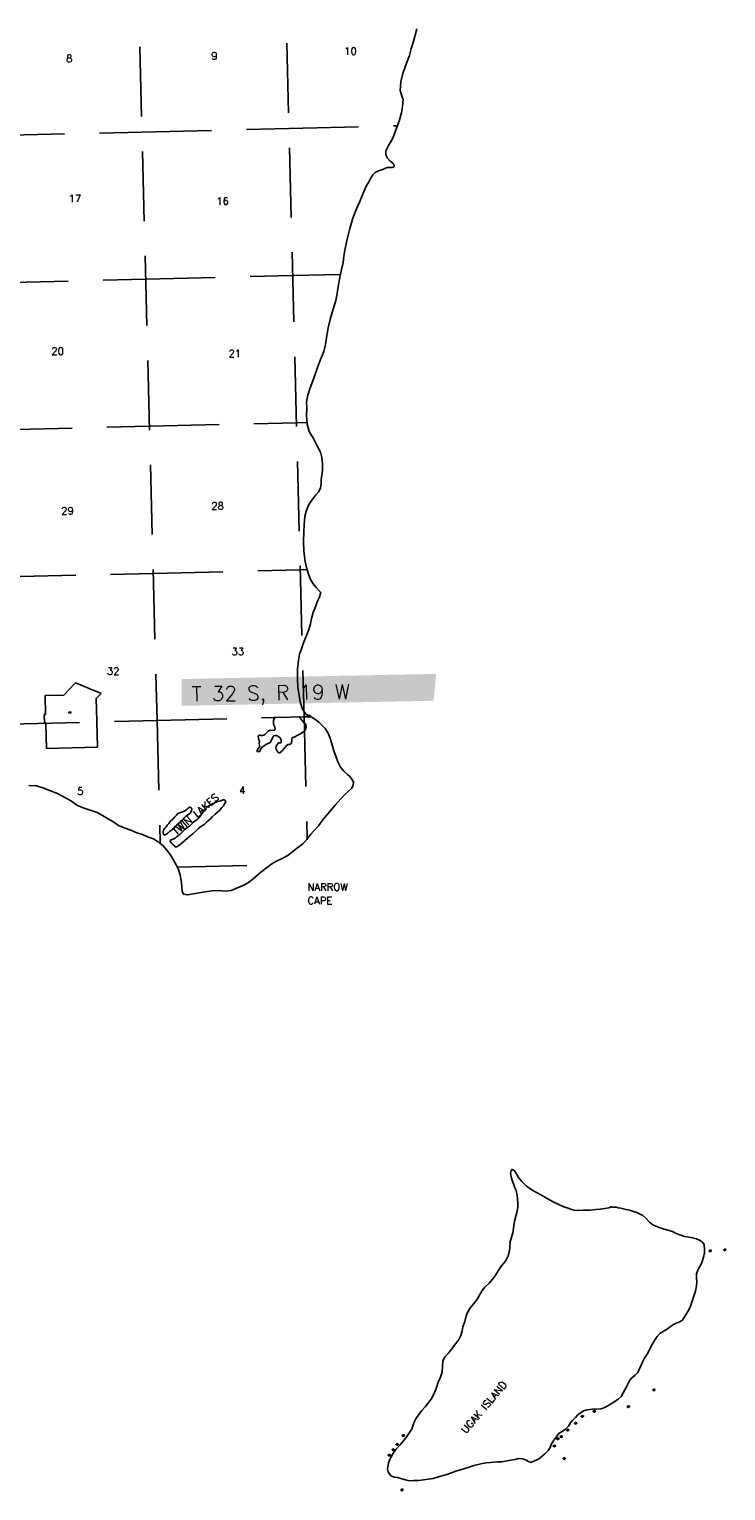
# Model space of a CAD drawing. Header units: feet. Extents: x 18803 to 104580, y -6601 to 116448.
# Tile 16 of 95: x 58278 to 83269, y -6601 to 45816. Entities that reach past the tile are written whole.
import ezdxf

# ---------------------------------------------------------------- set-up
doc = ezdxf.new("R2010")
doc.units = ezdxf.units.FT
doc.header["$LTSCALE"] = 100
doc.header["$MEASUREMENT"] = 0
doc.linetypes.add('DASHED', pattern=[0.75, 0.5, -0.25])
for name, color, linetype in [('ELRGOV-SECTION', 253, 'DASHED'), ('ELRP', 252, 'Continuous'), ('ET-SEC NUMBS', 253, 'Continuous'), ('ET-TWNSHIP-RANGE', 3, 'Continuous'), ('ETRP', 3, 'Continuous'), ('ITTW', 253, 'Continuous'), ('SL-VICINITY MAP', 2, 'Continuous')]:
    doc.layers.add(name, color=color, linetype=linetype)
doc.styles.add('L100', font='simplex.shx', dxfattribs={"height": 10})
doc.styles.add('L2640', font='simplex.shx', dxfattribs={"height": 264})
doc.styles.add('L5280', font='simplex.shx', dxfattribs={"height": 528})

msp = doc.modelspace()

# ---------------------------------------------------------------- linework, layer by layer
at = {"layer": 'ELRGOV-SECTION', "ltscale": 50}
for p, q in [((62050, 52682), (62864, 21024)), ((67326, 52811), (68138, 21153)), ((62864, 21024), (62976, 16619)), ((68138, 21153), (68250, 16777))]:
    msp.add_line(p, q, dxfattribs=at)
for points in [[(51891, 41882), (57045, 42003), (62321, 42129), (67597, 42258), (71490, 42354)], [(52014, 36605), (57180, 36727), (62456, 36853), (67732, 36982), (69444, 37024)], [(52137, 31329), (57316, 31450), (62592, 31576), (67868, 31705), (68249, 31715)], [(52260, 26052), (57451, 26174), (62727, 26300), (68003, 26429), (68249, 26435)], [(52370, 20776), (57586, 20898), (62864, 21024), (68138, 21153), (68399, 21159)], [(63592, 15762), (66927, 15844)]]:
    msp.add_lwpolyline(points, dxfattribs=at)
at = {"layer": 'ELRP'}
for p, q in [((59514, 21937), (59899, 22340)), ((59899, 22340), (59934, 22378)), ((59934, 22378), (59975, 22361)), ((59975, 22361), (60433, 22167)), ((60433, 22167), (60465, 22153)), ((60465, 22153), (60513, 22134)), ((60513, 22134), (60817, 22011)), ((58851, 21921), (59514, 21937)), ((58867, 21241), (58851, 21921)), ((60813, 21948), (60684, 21812)), ((60684, 21812), (60704, 21005)), ((60858, 21995), (60813, 21948)), ((60817, 22011), (60858, 21995)), ((58817, 21240), (58867, 21241)), ((58825, 20940), (58817, 21240)), ((60704, 21005), (60726, 20065)), ((58875, 20941), (58825, 20940)), ((58897, 20022), (58875, 20941)), ((60726, 20065), (58897, 20022))]:
    msp.add_line(p, q, dxfattribs=at)
at = {"layer": 'ET-TWNSHIP-RANGE', "color": 155}
msp.add_solid([(63748, 21550), (63748, 22512), (72785, 21733), (72876, 22696)], dxfattribs=at)
at = {"layer": 'SL-VICINITY MAP'}
for points in [[(58269, 18696), (58544, 18684), (58763, 18605), (59047, 18504), (59293, 18409), (59584, 18246), (59794, 18137), (59989, 17983), (60213, 17891), (60470, 17806), (60721, 17724), (60904, 17619), (61109, 17497), (61308, 17378), (61487, 17256), (61679, 17177), (61920, 17095), (62134, 17000), (62343, 16934), (62525, 16858), (62739, 16786), (62949, 16641), (63085, 16531), (63212, 16369), (63333, 16214), (63444, 16038), (63545, 15849), (63635, 15683), (63688, 15477), (63726, 15281), (63753, 15074), (63764, 14901), (63809, 14796), (63953, 14769), (64237, 14819), (64516, 14869), (64832, 14916), (65070, 14930), (65303, 14903), (65520, 14926), (66005, 15130), (66187, 15244), (66399, 15412), (66590, 15582), (66838, 15779), (66988, 15889), (67150, 15974), (67358, 16078), (67562, 16186), (67732, 16330), (67903, 16460), (68089, 16604), (68237, 16761), (68385, 16950), (68478, 17053), (68657, 17246), (68809, 17461), (68988, 17677), (69136, 17847), (69254, 17989), (69346, 18092), (69469, 18232), (69592, 18362), (69726, 18479), (69850, 18598), (69904, 18704), (69907, 18796), (69862, 18907), (69779, 19021), (69692, 19092), (69578, 19198), (69451, 19351), (69356, 19543), (69287, 19706), (69207, 19938), (69140, 20193), (69112, 20274), (69071, 20392), (69007, 20571), (68902, 20734), (68793, 20850), (68673, 20960), (68559, 21050), (68462, 21111), (68381, 21173), (68352, 21191), (68306, 21221), (68290, 21207), (68220, 21242), (68082, 21434), (67995, 21689), (67911, 22219), (67902, 22501), (67902, 22865), (67940, 23184), (67976, 23398), (68059, 23629), (68127, 23843), (68226, 24068), (68309, 24289), (68372, 24496), (68403, 24677), (68471, 24901), (68544, 25099), (68613, 25277), (68683, 25426), (68735, 25614), (68686, 25669), (68572, 25789), (68467, 25925), (68355, 26110), (68297, 26274), (68227, 26509), (68179, 26721), (68135, 27095), (68120, 27449), (68125, 27780), (68144, 28043), (68172, 28342), (68215, 28517), (68303, 28748), (68419, 28927), (68567, 29116), (68659, 29225), (68734, 29361), (68751, 29509), (68757, 29673), (68774, 29827), (68795, 30008), (68804, 30241), (68781, 30451), (68723, 30647), (68598, 30901), (68475, 31139), (68325, 31389), (68253, 31657), (68228, 31988), (68236, 32212), (68229, 32451), (68275, 32695), (68363, 32952), (68490, 33305), (68621, 33690), (68734, 33974), (68853, 34258), (68909, 34508), (68952, 34827), (69002, 35107), (69082, 35453), (69178, 35782), (69274, 36092), (69331, 36339), (69369, 36664), (69433, 36977), (69485, 37201), (69541, 37451), (69571, 37681), (69616, 37951), (69690, 38283), (69779, 38672), (69890, 39041), (70018, 39377), (70142, 39635), (70255, 39942), (70369, 40183), (70450, 40322), (70520, 40464), (70606, 40597), (70693, 40673), (70808, 40741), (70887, 40762), (70986, 40802), (71059, 40836), (71132, 40857), (71228, 40858), (71307, 40856), (71354, 40873), (71369, 40923), (71356, 40978), (71323, 41017), (71231, 41088), (71128, 41192), (71077, 41306), (71067, 41450), (71170, 41642), (71223, 41741), (71323, 41910), (71416, 42167), (71495, 42365), (71554, 42517), (71640, 42820), (71662, 42955), (71670, 43066), (71683, 43139), (71686, 43214), (71695, 43277), (71689, 43296), (71676, 43340), (71591, 43623), (71596, 43761), (71606, 43935), (71680, 44225), (71811, 44598), (71917, 44871), (71985, 45109), (72070, 45379), (72180, 45833)], [(67092, 21161), (67063, 21099), (67044, 21020), (67046, 20893), (67073, 20819), (67100, 20729), (67080, 20676), (66997, 20665), (66925, 20674), (66852, 20636), (66801, 20593), (66735, 20518), (66699, 20496), (66653, 20485), (66595, 20489), (66559, 20494), (66528, 20494), (66492, 20451), (66504, 20382), (66536, 20277), (66533, 20192), (66550, 20097), (66509, 20028), (66479, 19996), (66449, 19927), (66464, 19911), (66547, 19912), (66593, 20003), (66648, 20083), (66690, 20105), (66772, 20159), (66849, 20202), (66926, 20240), (66992, 20363), (67017, 20421), (67052, 20475), (67109, 20486), (67145, 20481), (67198, 20466), (67240, 20425), (67266, 20409), (67297, 20383), (67319, 20336), (67319, 20304), (67315, 20251), (67300, 20224), (67248, 20229), (67222, 20218), (67161, 20143), (67136, 20106), (67132, 20042), (67137, 20000), (67164, 19947), (67196, 19895), (67202, 19879), (67248, 19869), (67285, 19870), (67310, 19902), (67361, 19950), (67397, 19998), (67448, 20052), (67484, 20095), (67509, 20127), (67566, 20159), (67607, 20165), (67643, 20171), (67674, 20198), (67694, 20241), (67698, 20294), (67697, 20347), (67717, 20405), (67795, 20443), (67805, 20443), (67893, 20482), (67985, 20531), (68006, 20547), (68057, 20579), (68114, 20617), (68144, 20639), (68180, 20681), (68195, 20703), (68200, 20729), (68209, 20788), (68209, 20830), (68192, 20909), (68134, 20956), (68050, 21045), (67986, 21128), (67953, 21181)], [(82700, 2025), (82676, 2011), (82676, 1998), (82688, 1985), (82698, 1979), (82718, 1976), (82735, 1979), (82748, 1990), (82750, 1999), (82752, 2022), (82738, 2029), (82717, 2032), (82700, 2025)], [(83218, 2062), (83194, 2045), (83194, 2032), (83205, 2019), (83216, 2016), (83236, 2010), (83252, 2017), (83265, 2027), (83268, 2036), (83269, 2059), (83255, 2066), (83234, 2069), (83218, 2062)], [(80674, -2959), (80650, -2976), (80650, -2989), (80662, -3002), (80673, -3005), (80692, -3011), (80709, -3005), (80721, -2995), (80725, -2985), (80726, -2962), (80712, -2955), (80690, -2952), (80674, -2959)], [(79761, -3563), (79737, -3580), (79737, -3593), (79749, -3606), (79759, -3609), (79779, -3615), (79795, -3608), (79808, -3598), (79812, -3589), (79813, -3566), (79798, -3559), (79777, -3556), (79761, -3563)], [(77869, -4158), (77844, -4172), (77844, -4188), (77856, -4198), (77867, -4204), (77886, -4207), (77903, -4204), (77916, -4194), (77919, -4184), (77920, -4161), (77906, -4154), (77885, -4151), (77869, -4158)], [(78110, -3912), (78086, -3929), (78086, -3942), (78098, -3955), (78108, -3958), (78128, -3964), (78144, -3957), (78157, -3947), (78160, -3937), (78162, -3914), (78147, -3908), (78126, -3905), (78110, -3912)], [(78538, -3732), (78514, -3745), (78514, -3758), (78526, -3771), (78537, -3778), (78556, -3781), (78573, -3777), (78586, -3767), (78589, -3754), (78590, -3731), (78576, -3728), (78554, -3725), (78538, -3732)], [(71685, -4599), (71661, -4616), (71661, -4629), (71673, -4639), (71683, -4645), (71703, -4648), (71720, -4645), (71732, -4634), (71736, -4625), (71737, -4602), (71723, -4595), (71701, -4592), (71685, -4599)], [(77229, -4715), (77205, -4732), (77205, -4745), (77217, -4758), (77227, -4761), (77247, -4768), (77264, -4761), (77276, -4751), (77279, -4741), (77281, -4718), (77266, -4715), (77245, -4709), (77229, -4715)], [(77348, -4638), (77324, -4655), (77324, -4668), (77336, -4681), (77346, -4684), (77366, -4690), (77383, -4684), (77396, -4674), (77399, -4664), (77400, -4641), (77386, -4634), (77365, -4631), (77348, -4638)], [(77585, -4405), (77561, -4419), (77561, -4432), (77572, -4445), (77583, -4451), (77603, -4454), (77619, -4451), (77632, -4440), (77635, -4427), (77637, -4408), (77623, -4401), (77601, -4398), (77585, -4405)], [(71319, -5106), (71295, -5123), (71295, -5136), (71307, -5149), (71318, -5152), (71337, -5159), (71353, -5152), (71367, -5142), (71370, -5132), (71371, -5109), (71357, -5106), (71335, -5100), (71319, -5106)], [(71467, -4917), (71443, -4934), (71443, -4947), (71455, -4960), (71465, -4963), (71485, -4969), (71501, -4963), (71514, -4953), (71518, -4943), (71519, -4920), (71505, -4913), (71483, -4910), (71467, -4917)], [(77105, -4973), (77081, -4990), (77080, -5003), (77092, -5016), (77103, -5019), (77122, -5025), (77139, -5019), (77152, -5009), (77155, -4999), (77156, -4976), (77142, -4973), (77121, -4966), (77105, -4973)], [(71177, -5309), (71153, -5322), (71153, -5335), (71165, -5348), (71175, -5351), (71195, -5358), (71211, -5354), (71224, -5344), (71227, -5331), (71229, -5308), (71215, -5305), (71193, -5302), (71177, -5309)], [(77457, -5424), (77433, -5441), (77432, -5454), (77444, -5467), (77455, -5470), (77474, -5476), (77491, -5470), (77504, -5460), (77507, -5450), (77508, -5427), (77494, -5424), (77473, -5417), (77457, -5424)], [(71638, -6549), (71614, -6566), (71613, -6579), (71625, -6592), (71636, -6595), (71655, -6601), (71672, -6594), (71685, -6584), (71688, -6574), (71689, -6551), (71675, -6548), (71654, -6542), (71638, -6549)]]:
    msp.add_lwpolyline(points, dxfattribs=at)
for points in [[(64047, 17929), (63985, 17875), (63944, 17848), (63883, 17795), (63816, 17757), (63743, 17734), (63676, 17718), (63615, 17685), (63563, 17631), (63497, 17567), (63446, 17497), (63416, 17470), (63339, 17401), (63283, 17326), (63232, 17267), (63196, 17213), (63140, 17160), (63120, 17128), (63095, 17090), (63080, 17042), (63080, 17032), (63081, 16979), (63102, 16932), (63113, 16921), (63129, 16911), (63149, 16922), (63201, 16949), (63247, 16981), (63308, 17040), (63380, 17089), (63416, 17127), (63467, 17164), (63513, 17223), (63559, 17261), (63610, 17314), (63666, 17358), (63697, 17395), (63774, 17465), (63815, 17503), (63855, 17551), (63901, 17594), (63942, 17621), (64019, 17675), (64050, 17696), (64086, 17745), (64106, 17787), (64116, 17830), (64115, 17840), (64094, 17888)], [(63324, 16707), (63382, 16629), (63424, 16592), (63456, 16561), (63477, 16540), (63514, 16498), (63524, 16493), (63566, 16494), (63602, 16510), (63653, 16548), (63684, 16570), (63776, 16645), (63858, 16720), (63945, 16790), (64037, 16876), (64160, 16973), (64262, 17065), (64354, 17151), (64436, 17226), (64549, 17296), (64621, 17371), (64708, 17436), (64795, 17511), (64846, 17565), (64953, 17662), (65030, 17742), (65102, 17796), (65194, 17903), (65244, 17967), (65285, 18037), (65330, 18106), (65314, 18154), (65283, 18174), (65241, 18174), (65148, 18146), (65014, 18102), (64901, 18058), (64803, 18009), (64700, 17949), (64613, 17869), (64516, 17751), (64471, 17676), (64420, 17601), (64359, 17532), (64303, 17478), (64262, 17445), (64175, 17375), (64113, 17322), (64031, 17236), (63949, 17187), (63862, 17112), (63796, 17053), (63755, 17004), (63699, 16951), (63617, 16891), (63560, 16848), (63509, 16805), (63468, 16783), (63365, 16745)], [(79161, 3581), (79073, 3547), (78925, 3519), (78762, 3497), (78603, 3481), (78408, 3465), (78149, 3458), (77959, 3449), (77826, 3467), (77664, 3514), (77645, 3520), (77458, 3583), (77281, 3666), (77071, 3767), (76862, 3876), (76657, 3998), (76484, 4100), (76350, 4170), (76231, 4247), (76123, 4328), (76031, 4409), (75949, 4493), (75899, 4551), (75823, 4648), (75783, 4733), (75744, 4778), (75716, 4837), (75678, 4889), (75635, 4911), (75602, 4918), (75592, 4917), (75587, 4911), (75582, 4894), (75567, 4868), (75552, 4831), (75549, 4782), (75580, 4615), (75701, 4263), (75747, 4165), (75789, 3995), (75813, 3726), (75807, 3565), (75785, 3427), (75732, 3253), (75684, 3065), (75633, 2651), (75580, 2496), (75532, 2324), (75516, 2134), (75505, 1999), (75457, 1828), (75367, 1630), (75219, 1463), (75123, 1321), (75016, 1149), (74910, 1003), (74777, 847), (74623, 697), (74531, 584), (74445, 438), (74360, 283), (74237, 127), (74105, -33), (74019, -182), (73955, -333), (73913, -534), (73840, -719), (73812, -860), (73764, -1038), (73684, -1194), (73542, -1383), (73440, -1509), (73307, -1675), (73194, -1795), (73114, -1947), (73108, -2118), (73089, -2344), (73027, -2568), (72966, -2671), (72874, -2928), (72790, -3136), (72695, -3321), (72501, -3573), (72358, -3736), (72251, -3862), (72155, -4018), (72079, -4170), (72002, -4388), (71926, -4517), (71804, -4686), (71712, -4805), (71569, -4968), (71446, -5108), (71339, -5251), (71264, -5386), (71214, -5482), (71165, -5601), (71129, -5824), (71153, -5923), (71253, -6069), (71317, -6094), (71387, -6119), (71498, -6131), (71616, -6159), (71818, -6218), (71935, -6239), (72067, -6237), (72258, -6235), (72506, -6202), (72774, -6158), (73000, -6093), (73225, -6024), (73398, -5972), (73587, -5900), (74022, -5763), (74226, -5697), (74479, -5638), (74678, -5596), (74842, -5590), (75053, -5564), (75238, -5558), (75549, -5508), (75712, -5476), (75827, -5444), (75991, -5452), (76072, -5487), (76120, -5506), (76164, -5541), (76217, -5567), (76276, -5582), (76402, -5531), (76548, -5467), (76693, -5353), (76780, -5276), (76837, -5220), (76893, -5157), (76964, -5054), (77008, -4942), (77073, -4823), (77144, -4723), (77216, -4634), (77277, -4551), (77402, -4473), (77516, -4390), (77623, -4283), (77699, -4167), (77771, -4078), (77879, -3971), (77966, -3881), (78049, -3814), (78168, -3740), (78299, -3699), (78479, -3680), (78796, -3666), (78932, -3618), (79223, -3446), (79410, -3319), (79512, -3216), (79588, -3086), (79719, -2848), (79823, -2630), (79900, -2547), (80004, -2467), (80117, -2360), (80271, -2013), (80356, -1851), (80451, -1696), (80632, -1352), (80707, -1206), (80813, -1064), (80921, -954), (81061, -867), (81176, -790), (81284, -712), (81399, -639), (81503, -588), (81613, -544), (81712, -483), (81818, -331), (81904, -175), (81994, -13), (82096, 303), (82149, 445), (82183, 557), (82215, 751), (82232, 866), (82217, 1037), (82223, 1175), (82272, 1307), (82337, 1439), (82397, 1551), (82436, 1654), (82484, 1822), (82502, 1933), (82510, 2025), (82493, 2232), (82438, 2310), (82346, 2374), (82217, 2435), (82078, 2475), (81940, 2496), (81791, 2524), (81492, 2628), (81358, 2698), (81192, 2741), (81064, 2785), (80914, 2832), (80759, 2886), (80657, 2937), (80532, 3034), (80406, 3173), (80293, 3270), (80174, 3330), (80078, 3381), (79955, 3419), (79816, 3460), (79694, 3491), (79602, 3516), (79507, 3531), (79411, 3549), (79347, 3568), (79283, 3576), (79209, 3572), (79167, 3578)]]:
    msp.add_lwpolyline(points, close=True, dxfattribs=at)

# ---------------------------------------------------------------- texts
at = {"layer": 'ET-SEC NUMBS', "style": 'L2640'}
for s, p in [('10', (69577, 44903)), ('8', (59601, 44638)), ('9', (64810, 44727)), ('17', (59689, 39611)), ('16', (64987, 39523)), ('20', (59071, 34142)), ('21', (65428, 34054)), ('28', (64810, 28586)), ('29', (59425, 28409)), ('33', (65537, 23366)), ('32', (61066, 22666)), ('5', (59998, 18358)), ('4', (65810, 18395))]:
    msp.add_text(s, height=264, dxfattribs=at).set_placement(p)
at = {"layer": 'ET-TWNSHIP-RANGE', "style": 'L5280'}
msp.add_text('T 32 S, R 19 W', height=528, rotation=0.8326, dxfattribs=at).set_placement((64106, 21712))
at = {"layer": 'ETRP', "insert": (59686, 21335), "char_height": 10, "width": 111.43, "attachment_point": 1, "style": 'L100'}
msp.add_mtext('ALASKA STATE LAND SURVEY NO. 89-201', dxfattribs=at)
at = {"layer": 'ITTW', "style": 'L2640'}
for s, rotation, p in [('TWIN LAKES', 40.7133, (63556, 16893)), ('UGAK ISLAND', 49.8978, (73954, -4570))]:
    msp.add_text(s, height=264, rotation=rotation, dxfattribs=at).set_placement(p)
for s, p in [('CAPE', (68261, 14434)), ('NARROW', (68261, 14920))]:
    msp.add_text(s, height=264, dxfattribs=at).set_placement(p)

doc.saveas('drawing.dxf')
